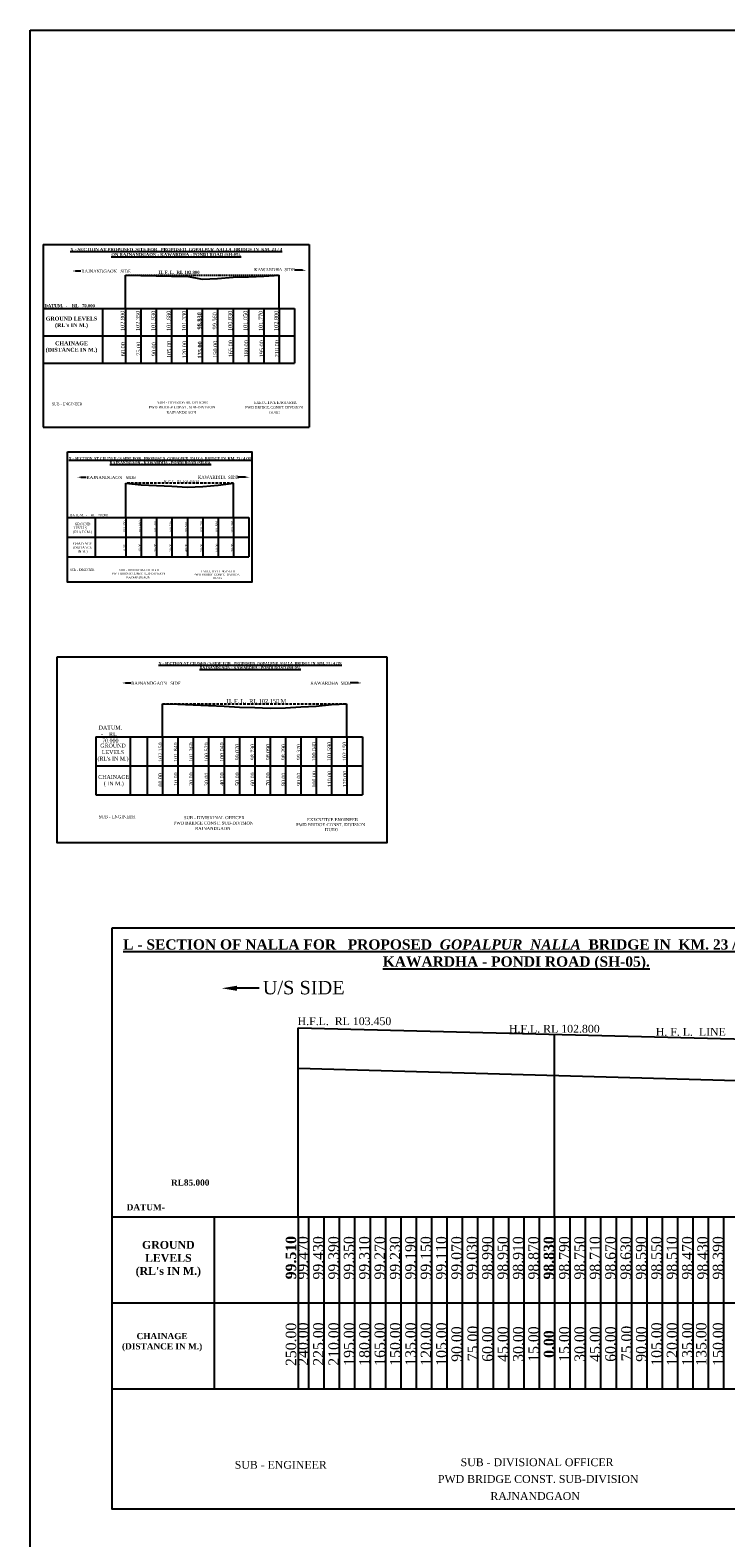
# Model space of a CAD drawing. Header units: millimetres. Extents: x -1995464 to 2763072, y 540154 to 1556955.
# Tile 8 of 24: x 1257117 to 1324980, y 1364919 to 1512137. Entities that reach past the tile are written whole.
import ezdxf

# ---------------------------------------------------------------- set-up
doc = ezdxf.new("R2010")
doc.units = ezdxf.units.MM
doc.header["$MEASUREMENT"] = 0
doc.linetypes.add('DASED', pattern=[0.375, 0.25, -0.125])
doc.styles.get("Standard").update_dxf_attribs({"font": 'times.ttf'})

msp = doc.modelspace()

# ---------------------------------------------------------------- linework, layer by layer
at = {"color": 0, "lineweight": 25, "ltscale": 2000}
for p, q in [((1258376.3, 1491203.3), (1258376.3, 1473384.8)), ((1258376.3, 1491203.3), (1284327.5, 1491203.3)), ((1284327.5, 1491203.3), (1284327.5, 1473384.8)), ((1266412.9, 1484946.7), (1266412.9, 1488226.7)), ((1266412.9, 1488226.7), (1267911.6, 1488181.7)), ((1266412.9, 1484946.7), (1266412.9, 1487754.7)), ((1267911.6, 1488181.7), (1269410.3, 1488139.7)), ((1269410.3, 1488139.7), (1270909.1, 1488114.7)), ((1270909.1, 1488114.7), (1272407.8, 1488114.7)), ((1272407.8, 1488114.7), (1273906.5, 1487829.7)), ((1273906.5, 1487829.7), (1275405.2, 1487902.7)), ((1275405.2, 1487902.7), (1276903.9, 1488029.7)), ((1276903.9, 1488029.7), (1278402.6, 1488051.7)), ((1278402.6, 1488051.7), (1279901.3, 1488123.7)), ((1279901.3, 1488123.7), (1281400, 1488226.7)), ((1281400, 1484946.7), (1281400, 1488226.7)), ((1258376.3, 1484946.7), (1282898.8, 1484946.7)), ((1264160.6, 1484969.2), (1264160.6, 1479636.7)), ((1258376.3, 1473384.8), (1284327.5, 1473384.8)), ((1266448.6, 1464545.2), (1266448.6, 1467890.2)), ((1266448.6, 1467890.2), (1267948.5, 1467741.2)), ((1275447.9, 1467703.2), (1276947.7, 1467890.2)), ((1276947.7, 1464545.2), (1276947.7, 1467890.2)), ((1267948.5, 1467741.2), (1269448.4, 1467677.2)), ((1269448.4, 1467677.2), (1270948.3, 1467596.2)), ((1270948.3, 1467596.2), (1272448.1, 1467496.2)), ((1272448.1, 1467496.2), (1273948, 1467567.2)), ((1273948, 1467567.2), (1275447.9, 1467703.2)), ((1260751.7, 1464545.2), (1278447.6, 1464545.2)), ((1263448.9, 1464545.2), (1263448.9, 1460699.4)), ((1266448.6, 1464545.2), (1266448.6, 1460699.4)), ((1267948.5, 1464545.2), (1267948.5, 1460699.4)), ((1269448.4, 1464545.2), (1269448.4, 1460699.4)), ((1270948.3, 1464545.2), (1270948.3, 1460699.4)), ((1272448.1, 1464545.2), (1272448.1, 1460699.4)), ((1273948, 1464545.2), (1273948, 1460699.4)), ((1275447.9, 1464545.2), (1275447.9, 1460699.4)), ((1276947.7, 1464545.2), (1276947.7, 1460699.4)), ((1278447.6, 1464545.2), (1278447.6, 1460699.4)), ((1260751.7, 1462622.3), (1278447.6, 1462622.3)), ((1260751.7, 1460699.4), (1278447.6, 1460699.4)), ((1263509, 1443128.1), (1263509, 1437471.5)), ((1266855.9, 1443128.1), (1266855.9, 1437471.5)), ((1266855.9, 1443128.1), (1266855.9, 1437471.5)), ((1268529.3, 1443128.1), (1268529.3, 1437471.5)), ((1270028.9, 1443128.1), (1270028.9, 1437471.5)), ((1271528.4, 1443128.1), (1271528.4, 1437471.5)), ((1273027.9, 1443128.1), (1273027.9, 1437471.5)), ((1274527.4, 1443128.1), (1274527.4, 1437471.5)), ((1276027, 1443128.1), (1276027, 1437471.5)), ((1277526.5, 1443128.1), (1277526.5, 1437471.5)), ((1279026, 1443128.1), (1279026, 1437471.5)), ((1280525.6, 1443128.1), (1280525.6, 1437471.5)), ((1282025.1, 1443128.1), (1282025.1, 1437471.5)), ((1283524.6, 1443128.1), (1283524.6, 1437471.5)), ((1285024.2, 1443128.1), (1285024.2, 1437471.5)), ((1286523.7, 1443128.1), (1286523.7, 1437471.5)), ((1288023.2, 1443128.1), (1288023.2, 1437471.5)), ((1289522.7, 1443128.1), (1289522.7, 1437471.5)), ((1277299.6, 1418612.5), (1279457.8, 1418612.5)), ((1265113.9, 1396257.8), (1345367.9, 1396257.8)), ((1275077, 1396257.8), (1275077, 1379462))]:
    msp.add_line(p, q, dxfattribs=at)
at = {"lineweight": 25, "ltscale": 2000}
for p, q in [((1261552.5, 1488626.1), (1262070.8, 1488626.1)), ((1283681.8, 1488698.9), (1282893.8, 1488698.9)), ((1262055.7, 1468493.4), (1262574, 1468493.4)), ((1278137.2, 1468494.7), (1277349.2, 1468494.7)), ((1266411.8, 1448400.6), (1266930.1, 1448400.6)), ((1289108.6, 1448401.9), (1288320.7, 1448401.9))]:
    msp.add_line(p, q, dxfattribs=at)
at = {"linetype": 'DASED', "ltscale": 500}
msp.add_line((1266412.9, 1488226.7), (1281400, 1488226.7), dxfattribs=at)
for p, q in [((1266412.9, 1484946.7), (1266412.9, 1479614.1)), ((1267911.6, 1484946.7), (1267911.6, 1479614.1)), ((1269410.3, 1484946.7), (1269410.3, 1479614.1)), ((1270909.1, 1484946.7), (1270909.1, 1479614.1)), ((1272407.8, 1484946.7), (1272407.8, 1479614.1)), ((1273906.5, 1484946.7), (1273906.5, 1479614.1)), ((1275405.2, 1484946.7), (1275405.2, 1479614.1)), ((1276903.9, 1484946.7), (1276903.9, 1479614.1)), ((1278402.6, 1484946.7), (1278402.6, 1479614.1)), ((1279901.3, 1484946.7), (1279901.3, 1479614.1)), ((1281400, 1484946.7), (1281400, 1479614.1)), ((1282898.8, 1484946.7), (1282898.8, 1479614.1)), ((1267911.6, 1483612.4), (1267911.6, 1479614.1)), ((1270909.1, 1483612.4), (1270909.1, 1479614.1)), ((1259754.8, 1450953.4), (1291895.1, 1450953.4)), ((1270028.9, 1443128.1), (1270028.9, 1446343.1)), ((1270028.9, 1446343.1), (1271528.4, 1446312.1)), ((1271528.4, 1446312.1), (1273027.9, 1446264.1)), ((1273027.9, 1446264.1), (1274527.4, 1446180.1)), ((1274527.4, 1446180.1), (1276027, 1446132.1)), ((1276027, 1446132.1), (1277526.5, 1446035.1)), ((1277526.5, 1446035.1), (1279026, 1446001.1)), ((1279026, 1446001.1), (1280525.6, 1445937.1)), ((1280525.6, 1445937.1), (1282025.1, 1445957.1)), ((1282025.1, 1445957.1), (1283524.6, 1446065.1)), ((1283524.6, 1446065.1), (1285024.2, 1446132.1)), ((1285024.2, 1446132.1), (1286523.7, 1446287.1)), ((1286523.7, 1446287.1), (1288023.2, 1446343.1)), ((1288023.2, 1443128.1), (1288023.2, 1446343.1)), ((1263509, 1443128.1), (1289522.7, 1443128.1)), ((1263509, 1440299.8), (1289522.7, 1440299.8)), ((1263509, 1437471.5), (1289522.7, 1437471.5))]:
    msp.add_line(p, q)
at = {"ltscale": 2000}
for p, q in [((1258376.3, 1482280.4), (1282898.8, 1482280.4)), ((1258376.3, 1479614.1), (1282898.8, 1479614.1)), ((1265113.9, 1387856.6), (1345367.9, 1387856.6)), ((1265113.9, 1379462), (1345367.9, 1379462))]:
    msp.add_line(p, q, dxfattribs=at)
at = {"linetype": 'DASED', "lineweight": 25, "ltscale": 1000}
for p, q in [((1276947.7, 1467890.2), (1266448.6, 1467890.2)), ((1270028.9, 1446343.1), (1288023.2, 1446343.1))]:
    msp.add_line(p, q, dxfattribs=at)
at = {"color": 1, "lineweight": 25, "ltscale": 2000}
for p, q in [((1283268.4, 1396257.8), (1283268.4, 1414707.8)), ((1283268.4, 1414707.8), (1334768.4, 1413407.8)), ((1308268.4, 1396257.8), (1308271.5, 1414076.7)), ((1283268.4, 1396257.8), (1283268.4, 1410767.8)), ((1283268.4, 1410767.8), (1334768.4, 1409347.8)), ((1283268.4, 1396257.8), (1283268.4, 1379462)), ((1284268.4, 1396257.8), (1284268.4, 1379462)), ((1285768.4, 1396257.8), (1285768.4, 1379462)), ((1287268.4, 1396257.8), (1287268.4, 1379462)), ((1288768.4, 1396257.8), (1288768.4, 1379462)), ((1290268.4, 1396257.8), (1290268.4, 1379462)), ((1291768.4, 1396257.8), (1291768.4, 1379462)), ((1293268.4, 1396257.8), (1293268.4, 1379462)), ((1294768.4, 1396257.8), (1294768.4, 1379462)), ((1296268.4, 1396257.8), (1296268.4, 1379462)), ((1297768.4, 1396257.8), (1297768.4, 1379462)), ((1299268.4, 1396257.8), (1299268.4, 1379462)), ((1300768.4, 1396257.8), (1300768.4, 1379462)), ((1302268.4, 1396257.8), (1302268.4, 1379462)), ((1303768.4, 1396257.8), (1303768.4, 1379462)), ((1305268.4, 1396257.8), (1305268.4, 1379462)), ((1306768.4, 1396257.8), (1306768.4, 1379462)), ((1308268.4, 1396257.8), (1308268.4, 1379462)), ((1309768.4, 1396257.8), (1309768.4, 1379462)), ((1311268.4, 1396257.8), (1311268.4, 1379462)), ((1312768.4, 1396257.8), (1312768.4, 1379462)), ((1314268.4, 1396257.8), (1314268.4, 1379462)), ((1315768.4, 1396257.8), (1315768.4, 1379462)), ((1317268.4, 1396257.8), (1317268.4, 1379462)), ((1318768.4, 1396257.8), (1318768.4, 1379462)), ((1320268.4, 1396257.8), (1320268.4, 1379462)), ((1321768.4, 1396257.8), (1321768.4, 1379462)), ((1323268.4, 1396257.8), (1323268.4, 1379462)), ((1324768.4, 1396257.8), (1324768.4, 1379462))]:
    msp.add_line(p, q, dxfattribs=at)
at = {"color": 2, "lineweight": 25, "ltscale": 2000}
msp.add_lwpolyline([(1257116.9, 1512136.6), (1420426.4, 1512136.6), (1420426.4, 1247173.8), (1257116.9, 1247173.8)], close=True, dxfattribs=at)
msp.add_lwpolyline([(1260751.7, 1470955), (1278750.2, 1470955), (1278750.2, 1458227.5), (1260751.7, 1458227.5)], close=True)
msp.add_lwpolyline([(1291895.1, 1450953.4), (1291895.1, 1432768.7), (1259754.8, 1432768.7), (1259754.8, 1450953.4)])
at = {"lineweight": 25, "ltscale": 2000}
msp.add_lwpolyline([(1265113.9, 1424476.7), (1345367.9, 1424476.7), (1345367.9, 1367724.5), (1265113.9, 1367724.5)], close=True, dxfattribs=at)
at = {"ltscale": 2000}
for points in [[(1261553, 1488679), (1261553, 1488558.9), (1261192.9, 1488618.9)], [(1283689, 1488630.3), (1283689, 1488750.4), (1284049.2, 1488690.3)], [(1262056.3, 1468546.2), (1262056.3, 1468426.2), (1261696.1, 1468486.2)], [(1278144.4, 1468426.2), (1278144.4, 1468546.2), (1278504.6, 1468486.2)], [(1266412.4, 1448453.4), (1266412.4, 1448333.3), (1266052.2, 1448393.4)], [(1289115.8, 1448333.3), (1289115.8, 1448453.4), (1289476, 1448393.4)]]:
    msp.add_solid(points, dxfattribs=at)
at = {"color": 0, "lineweight": 25, "ltscale": 2000}
msp.add_solid([(1277301.9, 1418832.5), (1277301.9, 1418332.6), (1275802.3, 1418582.6)], dxfattribs=at)

# ---------------------------------------------------------------- texts
for s, insert, char_height, width, attachment_point in [('{\\fTimes New Roman|b1|i0|c0|p18;\\LX - SECTION AT PROPOSED  SITE FOR   PROPOSED  \\fTimes New Roman|b1|i1|c0|p18;GOPALPUR  NALLA \\fTimes New Roman|b1|i0|c0|p18; BRIDGE IN  KM. 23 / 4 ON RAJNANDGAON - KAWARDHA - PONDI ROAD (SH-05).}', (1271366, 1490876.6), 300, 20813.641, 2), ('RAJNANDGAON   SIDE', (1262119.2, 1488744.2), 300, 62206.114, 1), ('KAWARDHA  SIDE', (1278975.7, 1488905.9), 300, 62206.114, 1), ("\\pt3237;{\\fTimes New Roman|b1|i0|c0|p18;GROUND LEVELS (RL's IN M.)}", (1261150.3, 1484159.6), 380.92, 5379.451, 2), ('{\\H1.124x; \\fTimes New Roman|b1|i0|c0|p18;DATUM.  -    RL   70.000 \\H0.6665x; }', (1260912.8, 1485381.6), 266.912, 4899.949, 2), ('{\\fTimes New Roman|b1|i0|c0|p18;CHAINAGE (DISTANCE IN M.)}', (1261148.1, 1481751.9), 380.92, 5379.451, 2), ('SUB - ENGINEER', (1260716.5, 1475754.2), 250, 4382.783, 2), ('PWD BRIDGE CONST. SUB-DIVISION', (1271916.1, 1475446.5), 250, 6455.053, 2), ('SUB - DIVISIONAL OFFICER', (1271982.8, 1475900.1), 250, 5174.418, 2), ('PWD BRIDGE CONST. DIVISION', (1280898.6, 1475426.8), 250, 5761.772, 2), ('EXECUTIVE ENGINEER', (1281035.6, 1475896.8), 250, 4382.783, 2), ('RAJNANDGAON', (1271850.7, 1474939.9), 250, 4382.783, 2), ('DURG', (1280949.6, 1474924.2), 250, 4382.783, 2), ('{\\fTimes New Roman|b1|i0|c0|p18;\\LX - SECTION AT CH 250 U / S SIDE FOR   PROPOSED  \\fTimes New Roman|b1|i1|c0|p18;GOPALPUR  NALLA \\fTimes New Roman|b1|i0|c0|p18; BRIDGE IN  KM. 23 / 4 ON RAJNANDGAON - KAWARDHA - PONDI ROAD (SH-05).}', (1269822.6, 1470445.3), 250, 19313.852, 2), ('RAJNANDGAON   SIDE', (1262622.4, 1468611.5), 300, 62206.114, 1), ('H. F. L.  RL 103.450 M', (1271863.6, 1468173.5), 233.08, 30571.133, 2), ('KAWARDHA  SIDE', (1273474.7, 1468621.2), 300, 62206.114, 1), ('{\\H1.943x; DATUM.  -    RL   70.000 } ', (1262796.1, 1464896.3), 119.99, 4017.755, 2), ("GROUND LEVELS      (RL's IN M.)", (1262226.4, 1464032.7), 233.08, 2349.476, 2), ('CHAINAGE (DISTANCE IN M.)', (1262218.9, 1462126.1), 233.08, 1775.811, 2), ('SUB - ENGINEER', (1262195.2, 1459538.3), 200, 5174.418, 2), ('PWD BRIDGE CONST. SUB-DIVISION', (1267699.2, 1459170.2), 200, 5174.418, 2), ('SUB - DIVISIONAL OFFICER', (1267746, 1459524.6), 200, 5174.418, 2), ('PWD BRIDGE CONST. DIVISION', (1275321.3, 1459069.9), 200, 5174.418, 2), ('EXECUTIVE ENGINEER', (1275445.2, 1459396), 200, 5174.418, 2), ('RAJNANDGAON', (1267653.6, 1458815.7), 200, 5174.418, 2), ('DURG', (1275382.7, 1458743.6), 200, 5174.418, 2), ('{\\fTimes New Roman|b1|i0|c0|p18;\\LX - SECTION AT CH 250 D / S SIDE FOR   PROPOSED  \\fTimes New Roman|b1|i1|c0|p18;GOPALPUR  NALLA \\fTimes New Roman|b1|i0|c0|p18; BRIDGE IN  KM. 23 / 4 ON RAJNANDGAON - KAWARDHA - PONDI ROAD (SH-05).}', (1278584.6, 1450435.9), 250, 19313.852, 2), ('RAJNANDGAON   SIDE', (1266978.5, 1448518.7), 300, 62206.114, 1), ('KAWARDHA  SIDE', (1284446.2, 1448528.4), 300, 62206.114, 1), ('{\\H1.716x;H. F. L.  RL 102.150\\H1x; M}', (1279174.7, 1446827.3), 233.08, 30571.133, 2), (' DATUM.  -    RL   70.000  ', (1264935.6, 1444223.9), 380.92, 2771.291, 2), ("GROUND LEVELS (RL's IN M.)", (1265196.5, 1442468.1), 380.92, 3244.561, 2), ('CHAINAGE ( IN M.)', (1265271, 1439406.9), 380.92, 3163.986, 2), ('SUB - ENGINEER', (1265580.1, 1435481.2), 300, 7761.626, 2), ('SUB - DIVISIONAL OFFICER', (1275068.1, 1435396.7), 300, 7761.626, 2), ('PWD BRIDGE CONST. SUB-DIVISION', (1274997.9, 1434865.2), 300, 7761.626, 2), ('RAJNANDGAON', (1274929.5, 1434333.5), 300, 7761.626, 2), ('PWD BRIDGE CONST. DIVISION', (1286431.1, 1434714.8), 300, 7761.626, 2), ('EXECUTIVE ENGINEER', (1286616.9, 1435203.9), 300, 7761.626, 2), ('DURG', (1286523.1, 1434225.3), 300, 7761.626, 2), ('{\\fTimes New Roman|b1|i0|c0|p18;\\LL - SECTION OF NALLA FOR   PROPOSED  \\fTimes New Roman|b1|i1|c0|p18;GOPALPUR  NALLA \\fTimes New Roman|b1|i0|c0|p18; BRIDGE IN  KM. 23 / 4 ON RAJNANDGAON - KAWARDHA - PONDI ROAD (SH-05).}', (1304539.9, 1423358.9), 1000, 80654.507, 2), ('H.F.L.  RL 103.450', (1287777.5, 1415751), 764.34, 11670.607, 2), ('H.F.L. RL 102.800', (1308251.3, 1415008.2), 764.34, 11670.607, 2), ('H. F. L.  LINE', (1321563.4, 1414709.1), 764.34, 30566.209, 2), (' {\\fTimes New Roman|b1|i0|c0|p18;\\H0.7848x;RL85.000 \\H3.345x; }', (1272726.2, 1399909.5), 764.34, 3683.635, 2), (' {\\fTimes New Roman|b1|i0|c0|p18;\\H0.7848x;DATUM-  }', (1268248.1, 1397499.8), 764.34, 5483.926, 2), ("{\\fTimes New Roman|b1|i0|c0|p18;GROUND LEVELS (RL's IN M.)}", (1270593.9, 1393910.6), 764.34, 6726.7, 2), ('{\\fTimes New Roman|b1|i0|c0|p18;CHAINAGE (DISTANCE IN M.)}', (1269987.2, 1384920.2), 599.851, 8075.653, 2), ('SUB - ENGINEER', (1281559.5, 1372428.5), 764.34, 9124.785, 2), ('SUB - DIVISIONAL OFFICER', (1306569.3, 1372683.1), 764.34, 19664.567, 2), ('PWD BRIDGE CONST. SUB-DIVISION', (1306674.1, 1371049.2), 764.34, 22628.894, 2), ('RAJNANDGAON', (1306375.5, 1369385.9), 764.34, 19829.254, 2)]:
    msp.add_mtext(s, dxfattribs=dict(insert=insert, char_height=char_height, width=width, attachment_point=attachment_point))
at = {"color": 0, "linetype": 'ByBlock', "lineweight": -2, "ltscale": 2000, "insert": (1269657, 1488638.1), "char_height": 300, "width": 4994.334, "attachment_point": 1}
msp.add_mtext('\\pi-2700,l2700,t2700;{\\fTimes New Roman|b1|i0|c0|p18;\\C256;H. F. L.  RL 102.800}', dxfattribs=at)
at = {"attachment_point": 2, "rotation": 90}
for s, insert, char_height, width in [('102.800', (1265932.9, 1483752.5), 400, 974.759), ('102.350', (1267431.6, 1483752.5), 400, 974.759), ('101.930', (1268930.4, 1483752.5), 400, 974.759), ('101.680', (1270429.1, 1483752.5), 400, 974.759), ('101.330', (1271927.8, 1483752.5), 400, 974.759), ('{\\fTimes New Roman|b1|i0|c0|p18;98.830}', (1273426.5, 1483752.5), 400, 974.759), ('99.560', (1274925.2, 1483752.5), 400, 974.759), ('100.830', (1276423.9, 1483752.5), 400, 974.759), ('101.050', (1277922.6, 1483752.5), 400, 974.759), ('101.770', (1279421.3, 1483752.5), 400, 974.759), ('102.800', (1280920.1, 1483752.5), 400, 974.759), ('60.00', (1265971.4, 1480982.3), 400, 974.759), ('75.00', (1267496.4, 1481030), 400, 974.759), ('90.00', (1268983.1, 1480977.5), 400, 974.759), ('105.00', (1270469.3, 1480959.1), 400, 974.759), ('120.00', (1271973.6, 1480942), 400, 974.759), ('{\\fTimes New Roman|b1|i0|c0|p18;135.00}', (1273474.9, 1480911.6), 400, 974.759), ('150.00', (1274980.1, 1480977.8), 400, 974.759), ('165.00', (1276476.8, 1481028.5), 400, 974.759), ('180.00', (1277995.8, 1481021.9), 400, 974.759), ('195.00', (1279494.5, 1481021.9), 400, 974.759), ('210.00', (1280990.3, 1481026.6), 400, 974.759), ('\\pt233.1;103.450', (1266200.9, 1463667.6), 233.08, 975.512), ('101.960', (1267717.8, 1463674), 233.08, 975.512), ('101.320', (1269217.7, 1463649.1), 233.08, 975.512), ('100.510', (1270717.6, 1463649.1), 233.08, 975.512), ('99.510', (1272217.5, 1463649.1), 233.08, 975.512), ('100.220', (1273717.3, 1463649.1), 233.08, 975.512), ('101.580', (1275217.2, 1463649.1), 233.08, 975.512), ('103.450', (1276717.1, 1463649.1), 233.08, 975.512), ('0.00', (1266209.2, 1461617.6), 233.08, 975.512), ('10.00', (1267709.1, 1461592.7), 233.08, 975.512), ('20.00', (1269208.9, 1461592.7), 233.08, 975.512), ('30.00', (1270708.8, 1461592.7), 233.08, 975.512), ('40.00', (1272208.7, 1461592.7), 233.08, 975.512), ('50.00', (1273708.5, 1461592.7), 233.08, 975.512), ('60.00', (1275208.4, 1461592.7), 233.08, 975.512), ('70.00', (1276708.3, 1461592.7), 233.08, 975.512), ('102.150', (1269636.4, 1441644.8), 380.92, 975.291), ('101.840', (1271136, 1441644.8), 380.92, 975.291), ('101.360', (1272635.5, 1441644.8), 380.92, 975.291), ('100.520', (1274135, 1441644.8), 380.92, 975.291), ('100.040', (1275634.6, 1441644.8), 380.92, 975.291), ('99.070', (1277134.1, 1441644.8), 380.92, 975.291), ('98.730', (1278633.6, 1441644.8), 380.92, 975.291), ('98.090', (1280133.2, 1441644.8), 380.92, 975.291), ('98.290', (1281632.7, 1441644.8), 380.92, 975.291), ('99.370', (1283132.2, 1441644.8), 380.92, 975.291), ('100.040', (1284610.8, 1441679.2), 380.92, 975.291), ('101.590', (1286110.3, 1441704.1), 380.92, 975.291), ('102.150', (1287609.9, 1441704.1), 380.92, 975.291), ('00.00', (1269628.9, 1438931.3), 380.92, 975.291), ('10.00', (1271138.1, 1439006.3), 380.92, 975.291), ('20.00', (1272637.6, 1439006.3), 380.92, 975.291), ('30.00', (1274137.1, 1438981.4), 380.92, 975.291), ('40.00', (1275636.7, 1439006.3), 380.92, 975.291), ('50.00', (1277136.2, 1439006.3), 380.92, 975.291), ('60.00', (1278635.7, 1439006.3), 380.92, 975.291), ('70.00', (1280135.2, 1439006.3), 380.92, 975.291), ('80.00', (1281634.8, 1438981.4), 380.92, 975.291), ('90.00', (1283134.3, 1438981.4), 380.92, 975.291), ('100.00', (1284633.8, 1438981.4), 380.92, 975.291), ('110.00', (1286133.4, 1439006.3), 380.92, 975.291), ('120.00', (1287632.9, 1439006.3), 380.92, 975.291), ('\\pt295.2;{\\fTimes New Roman|b1|i0|c0|p18;99.510}', (1282048.2, 1392277.9), 1019.12, 975.355), ('\\pt295.2;99.470', (1283209.9, 1392259.6), 1019.12, 975.355), ('\\pt295.2;99.430', (1284709.9, 1392259.6), 1019.12, 975.355), ('\\pt295.2;99.390', (1286209.9, 1392256.3), 1019.12, 975.355), ('\\pt295.2;99.350', (1287709.9, 1392256.3), 1019.12, 975.355), ('\\pt295.2;99.310', (1289209.9, 1392256.3), 1019.12, 975.355), ('\\pt295.2;99.270', (1290709.9, 1392256.3), 1019.12, 975.355), ('\\pt295.2;99.230', (1292209.9, 1392253.1), 1019.12, 975.355), ('\\pt295.2;99.190', (1293709.9, 1392256.3), 1019.12, 975.355), ('\\pt295.2;99.150', (1295209.9, 1392256.3), 1019.12, 975.355), ('\\pt295.2;99.110', (1296709.9, 1392256.3), 1019.12, 975.355), ('\\pt295.2;99.070', (1298209.9, 1392256.3), 1019.12, 975.355), ('\\pt295.2;99.030', (1299709.9, 1392256.3), 1019.12, 975.355), ('\\pt295.2;98.990', (1301209.9, 1392253.1), 1019.12, 975.355), ('\\pt295.2;98.950', (1302709.9, 1392253.1), 1019.12, 975.355), ('\\pt295.2;98.910', (1304209.9, 1392253.1), 1019.12, 975.355), ('\\pt295.2;98.870', (1305709.9, 1392253.1), 1019.12, 975.355), ('\\pt295.2;{\\fTimes New Roman|b1|i0|c0|p18;98.830}', (1307209.9, 1392253.1), 1019.12, 975.355), ('\\pt295.2;98.790', (1308709.9, 1392253.1), 1019.12, 975.355), ('\\pt295.2;98.750', (1310209.9, 1392253.1), 1019.12, 975.355), ('\\pt295.2;98.710', (1311709.9, 1392253.1), 1019.12, 975.355), ('\\pt295.2;98.670', (1313209.9, 1392256.3), 1019.12, 975.355), ('\\pt295.2;98.630', (1314709.9, 1392253.1), 1019.12, 975.355), ('\\pt295.2;98.590', (1316209.9, 1392253.1), 1019.12, 975.355), ('\\pt295.2;98.550', (1317709.9, 1392256.3), 1019.12, 975.355), ('\\pt295.2;98.510', (1319209.9, 1392253.1), 1019.12, 975.355), ('\\pt295.2;98.470', (1320709.9, 1392256.3), 1019.12, 975.355), ('\\pt295.2;98.430', (1322209.9, 1392253.1), 1019.12, 975.355), ('\\pt295.2;98.390', (1323709.9, 1392256.3), 1019.12, 975.355), ('250.00', (1282050.6, 1383809.8), 1019.12, 975.355), ('240.00', (1283219.2, 1383837.9), 1019.12, 975.355), ('225.00', (1284719.2, 1383837.9), 1019.12, 975.355), ('210.00', (1286219.2, 1383837.9), 1019.12, 975.355), ('195.00', (1287719.2, 1383837.9), 1019.12, 975.355), ('180.00', (1289219.2, 1383837.9), 1019.12, 975.355), ('165.00', (1290719.2, 1383837.9), 1019.12, 975.355), ('150.00', (1292219.2, 1383837.9), 1019.12, 975.355), ('135.00', (1293719.2, 1383837.9), 1019.12, 975.355), ('120.00', (1295219.2, 1383837.9), 1019.12, 975.355), ('105.00', (1296719.2, 1383837.9), 1019.12, 975.355), ('90.00', (1298219.2, 1383837.9), 1019.12, 975.355), ('75.00', (1299786.7, 1383892.3), 1019.12, 975.355), ('60.00', (1301219.2, 1383837.9), 1019.12, 975.355), ('45.00', (1302719.2, 1383837.9), 1019.12, 975.355), ('30.00', (1304219.2, 1383837.9), 1019.12, 975.355), ('15.00', (1305719.2, 1383837.9), 1019.12, 975.355), ('15.00', (1308719.2, 1383837.9), 1019.12, 975.355), ('30.00', (1310219.2, 1383837.9), 1019.12, 975.355), ('45.00', (1311719.2, 1383837.9), 1019.12, 975.355), ('60.00', (1313219.2, 1383837.9), 1019.12, 975.355), ('75.00', (1314786.7, 1383892.3), 1019.12, 975.355), ('90.00', (1316219.2, 1383837.9), 1019.12, 975.355), ('105.00', (1317719.2, 1383837.9), 1019.12, 975.355), ('120.00', (1319219.2, 1383837.9), 1019.12, 975.355), ('135.00', (1320719.2, 1383837.9), 1019.12, 975.355), ('135.00', (1322069.2, 1383837.9), 1019.12, 975.355), ('150.00', (1323719.2, 1383837.9), 1019.12, 975.355), ('{\\fTimes New Roman|b1|i0|c0|p18;0.00}', (1307219.2, 1383837.9), 1019.12, 975.355)]:
    msp.add_mtext(s, dxfattribs=dict(at, insert=insert, char_height=char_height, width=width))
at = {"color": 0, "lineweight": 25, "ltscale": 2000, "insert": (1279809, 1419301.9), "char_height": 1312.17, "width": 129510.714, "attachment_point": 1}
msp.add_mtext('U/S SIDE', dxfattribs=at)

doc.saveas('drawing.dxf')
